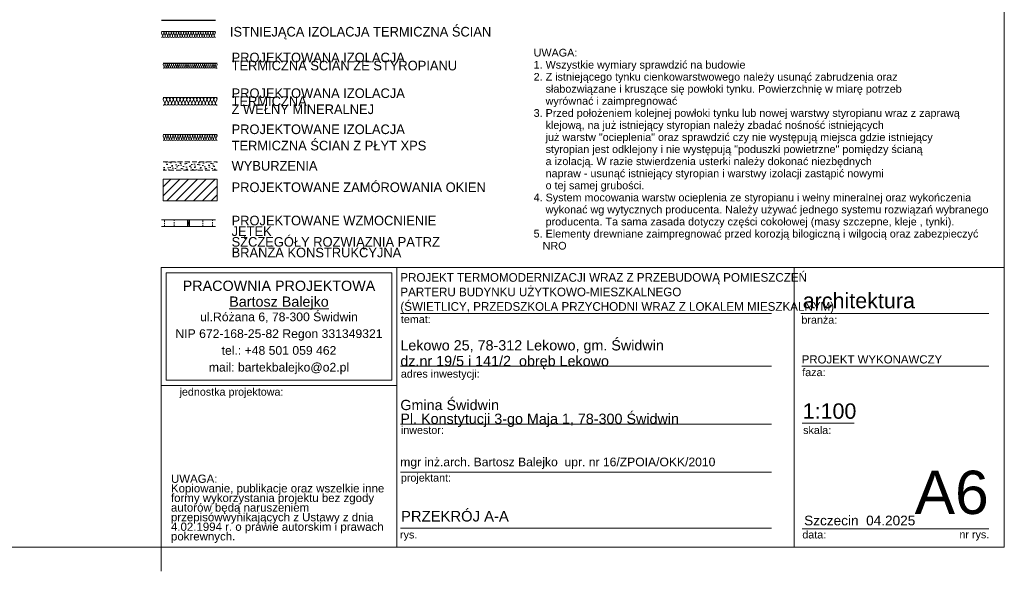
# Model space of a CAD drawing. Extents: x -613240 to -325500, y -25863 to 152403.
# Tile 77 of 254: x -392960 to -372525, y -25863 to -14400. Entities that reach past the tile are written whole.
import ezdxf

# ---------------------------------------------------------------- set-up
doc = ezdxf.new("R2010")
doc.units = 0
doc.header["$MEASUREMENT"] = 0
doc.linetypes.add('Hidden Line', pattern=[50, 25, -25])
doc.linetypes.add('Krawędzie ukryte', pattern=[150, 100, -50])
for name, color, linetype, lineweight in [('Arch konstrukcja dachu_Nr_Pióra__46', 5, 'Continuous', 13), ('Arch ocieplenie_Nr_Pióra__100', 2, 'Continuous', 13), ('Arch opisy_Nr_Pióra__21', 7, 'Continuous', 9), ('ARCH TABELA_Nr_Pióra__1', 7, 'Continuous', 25), ('ARCH TABELA_Nr_Pióra__21', 7, 'Continuous', 9), ('ARCH TABELA_Nr_Pióra__7', 7, 'Continuous', 13), ('Arch zmurowania_Nr_Pióra__21', 7, 'Continuous', 9), ('INWENT KONST. DREWNIANA_Nr_Pióra__21', 7, 'Continuous', 9), ('INWENT OPISY_Nr_Pióra__21', 7, 'Continuous', 9), ('INWENT.ŚCIANY_Nr_Pióra__1', 7, 'Continuous', 25), ('INWENT.ŚCIANY_Nr_Pióra__5', 7, 'Continuous', 13)]:
    doc.layers.add(name, color=color, linetype=linetype, lineweight=lineweight)
doc.layers.add('Arch ocieplenie', color=7, linetype='Continuous')
doc.layers.add('Inwent Izolacje', color=7, linetype='Continuous')
for name, color, linetype, lineweight, true_color in [('Arch ocieplenie_Nr_Pióra__44', 7, 'Continuous', 13, 0x029e21), ('Arch ocieplenie_Nr_Pióra__9', 7, 'Continuous', 13, 0x3dad99), ('Arch wyburzenia_Nr_Pióra__2', 7, 'Continuous', 13, 0x7f7f7f), ('Arch wykończenie_Nr_Pióra__3', 7, 'Continuous', 18, 0xff6600), ('Inwent Izolacje_Nr_Pióra__2', 7, 'Continuous', 13, 0x7f7f7f), ('INWENT.ŚCIANY_Nr_Pióra__2', 7, 'Continuous', 13, 0x7f7f7f)]:
    doc.layers.add(name, color=color, linetype=linetype, lineweight=lineweight, true_color=true_color)
doc.styles.add('GENERATED_STYLE_12', font='arial.ttf')
doc.styles.add('GENERATED_STYLE_5', font='txt')
doc.styles.add('GENERATED_STYLE_7', font='arial.ttf')
doc.styles.add('GENERATED_STYLE_8', font='arial.ttf')
doc.styles.add('GENERATED_STYLE_9', font='arial.ttf')

# ---------------------------------------------------------------- blocks, each defined once
blk = doc.blocks.new('Izolacja cieplna 14_140', base_point=(-389982, -16178))
at = {"layer": 'Arch ocieplenie_Nr_Pióra__44', "linetype": 'Continuous'}
for p, q in [((-389979, -16066), (-389950, -16131)), ((-389944, -16131), (-389915, -16066)), ((-389909, -16066), (-389880, -16131)), ((-389874, -16131), (-389845, -16066)), ((-389839, -16066), (-389810, -16131)), ((-389804, -16131), (-389775, -16066)), ((-389769, -16066), (-389740, -16131)), ((-389734, -16131), (-389705, -16066)), ((-389699, -16066), (-389670, -16131)), ((-389664, -16131), (-389635, -16066)), ((-389629, -16066), (-389600, -16131)), ((-389594, -16131), (-389565, -16066)), ((-389559, -16066), (-389530, -16131)), ((-389524, -16131), (-389495, -16066)), ((-389489, -16066), (-389460, -16131)), ((-389454, -16131), (-389425, -16066)), ((-389419, -16066), (-389390, -16131)), ((-389384, -16131), (-389355, -16066)), ((-389349, -16066), (-389320, -16131)), ((-389314, -16131), (-389285, -16066)), ((-389279, -16066), (-389250, -16131)), ((-389244, -16131), (-389215, -16066)), ((-389209, -16066), (-389180, -16131)), ((-389174, -16131), (-389145, -16066)), ((-389139, -16066), (-389110, -16131)), ((-389104, -16131), (-389075, -16066)), ((-389069, -16066), (-389040, -16131)), ((-389034, -16131), (-389005, -16066)), ((-388999, -16066), (-388970, -16131)), ((-388964, -16131), (-388935, -16066)), ((-388929, -16066), (-388900, -16131)), ((-388894, -16131), (-388865, -16066))]:
    blk.add_line(p, q, dxfattribs=at)
for centre, start_param, end_param in [((-389947, -16052), 5.870392, 9.837571), ((-389982, -16144), 4.712389, 6.695979), ((-389912, -16144), 2.7288, 6.695979), ((-389877, -16052), 5.870392, 9.837571), ((-389842, -16144), 2.7288, 6.695979), ((-389807, -16052), 5.870392, 9.837571), ((-389772, -16144), 2.7288, 6.695979), ((-389737, -16052), 5.870392, 9.837571), ((-389702, -16144), 2.7288, 6.695979), ((-389667, -16052), 5.870392, 9.837571), ((-389632, -16144), 2.7288, 6.695979), ((-389597, -16052), 5.870392, 9.837571), ((-389562, -16144), 2.7288, 6.695979), ((-389527, -16052), 5.870392, 9.837571), ((-389492, -16144), 2.7288, 6.695979), ((-389457, -16052), 5.870392, 9.837571), ((-389422, -16144), 2.7288, 6.695979), ((-389387, -16052), 5.870392, 9.837571), ((-389352, -16144), 2.7288, 6.695979), ((-389317, -16052), 5.870392, 9.837571), ((-389282, -16144), 2.7288, 6.695979), ((-389247, -16052), 5.870392, 9.837571), ((-389212, -16144), 2.7288, 6.695979), ((-389177, -16052), 5.870392, 9.837571), ((-389142, -16144), 2.7288, 6.695979), ((-389107, -16052), 5.870392, 9.837571), ((-389072, -16144), 2.7288, 6.695979), ((-389037, -16052), 5.870392, 9.837571), ((-389002, -16144), 2.7288, 6.695979), ((-388967, -16052), 5.870392, 9.837571), ((-388932, -16144), 2.7288, 6.695979), ((-388897, -16052), 5.870392, 9.837571), ((-388862, -16144), 2.7288, 4.712389)]:
    blk.add_ellipse(centre, major_axis=(35, 0), ratio=0.97225, start_param=start_param, end_param=end_param, dxfattribs=at)
blk = doc.blocks.new('Izolacja cieplna 14_141', base_point=(-389982, -15407))
at = {"layer": 'Arch ocieplenie_Nr_Pióra__9', "linetype": 'Continuous'}
for p, q in [((-389981, -15337), (-389963, -15377)), ((-389959, -15377), (-389941, -15337)), ((-389938, -15337), (-389920, -15377)), ((-389916, -15377), (-389898, -15337)), ((-389894, -15337), (-389877, -15377)), ((-389873, -15377), (-389855, -15337)), ((-389851, -15337), (-389833, -15377)), ((-389830, -15377), (-389812, -15337)), ((-389808, -15337), (-389790, -15377)), ((-389787, -15377), (-389769, -15337)), ((-389765, -15337), (-389747, -15377)), ((-389744, -15377), (-389726, -15337)), ((-389722, -15337), (-389704, -15377)), ((-389701, -15377), (-389683, -15337)), ((-389679, -15337), (-389661, -15377)), ((-389658, -15377), (-389640, -15337)), ((-389636, -15337), (-389618, -15377)), ((-389614, -15377), (-389597, -15337)), ((-389593, -15337), (-389575, -15377)), ((-389571, -15377), (-389553, -15337)), ((-389550, -15337), (-389532, -15377)), ((-389528, -15377), (-389510, -15337)), ((-389507, -15337), (-389489, -15377)), ((-389485, -15377), (-389467, -15337)), ((-389464, -15337), (-389446, -15377)), ((-389442, -15377), (-389424, -15337)), ((-389421, -15337), (-389403, -15377)), ((-389399, -15377), (-389381, -15337)), ((-389378, -15337), (-389360, -15377)), ((-389356, -15377), (-389338, -15337)), ((-389334, -15337), (-389317, -15377)), ((-389313, -15377), (-389295, -15337)), ((-389291, -15337), (-389273, -15377)), ((-389270, -15377), (-389252, -15337)), ((-389248, -15337), (-389230, -15377)), ((-389227, -15377), (-389209, -15337)), ((-389205, -15337), (-389187, -15377)), ((-389184, -15377), (-389166, -15337)), ((-389162, -15337), (-389144, -15377)), ((-389141, -15377), (-389123, -15337)), ((-389119, -15337), (-389101, -15377)), ((-389098, -15377), (-389080, -15337)), ((-389076, -15337), (-389058, -15377)), ((-389054, -15377), (-389037, -15337)), ((-389033, -15337), (-389015, -15377)), ((-389011, -15377), (-388993, -15337)), ((-388990, -15337), (-388972, -15377)), ((-388968, -15377), (-388950, -15337)), ((-388947, -15337), (-388929, -15377)), ((-388925, -15377), (-388907, -15337)), ((-388904, -15337), (-388886, -15377)), ((-388882, -15377), (-388864, -15337))]:
    blk.add_line(p, q, dxfattribs=at)
for centre, start_param, end_param in [((-389961, -15329), 5.870392, 9.837571), ((-389918, -15329), 5.870392, 9.837571), ((-389875, -15329), 5.870392, 9.837571), ((-389832, -15329), 5.870392, 9.837571), ((-389789, -15329), 5.870392, 9.837571), ((-389745, -15329), 5.870392, 9.837571), ((-389702, -15329), 5.870392, 9.837571), ((-389659, -15329), 5.870392, 9.837571), ((-389616, -15329), 5.870392, 9.837571), ((-389573, -15329), 5.870392, 9.837571), ((-389530, -15329), 5.870392, 9.837571), ((-389487, -15329), 5.870392, 9.837571), ((-389444, -15329), 5.870392, 9.837571), ((-389401, -15329), 5.870392, 9.837571), ((-389358, -15329), 5.870392, 9.837571), ((-389315, -15329), 5.870392, 9.837571), ((-389272, -15329), 5.870392, 9.837571), ((-389229, -15329), 5.870392, 9.837571), ((-389185, -15329), 5.870392, 9.837571), ((-389142, -15329), 5.870392, 9.837571), ((-389099, -15329), 5.870392, 9.837571), ((-389056, -15329), 5.870392, 9.837571), ((-389013, -15329), 5.870392, 9.837571), ((-388970, -15329), 5.870392, 9.837571), ((-388927, -15329), 5.870392, 9.837571), ((-388884, -15329), 5.870392, 9.837571), ((-389982, -15386), 4.712389, 6.695979), ((-389939, -15386), 2.7288, 6.695979), ((-389896, -15386), 2.7288, 6.695979), ((-389853, -15386), 2.7288, 6.695979), ((-389810, -15386), 2.7288, 6.695979), ((-389767, -15386), 2.7288, 6.695979), ((-389724, -15386), 2.7288, 6.695979), ((-389681, -15386), 2.7288, 6.695979), ((-389638, -15386), 2.7288, 6.695979), ((-389595, -15386), 2.7288, 6.695979), ((-389552, -15386), 2.7288, 6.695979), ((-389509, -15386), 2.7288, 6.695979), ((-389465, -15386), 2.7288, 6.695979), ((-389422, -15386), 2.7288, 6.695979), ((-389379, -15386), 2.7288, 6.695979), ((-389336, -15386), 2.7288, 6.695979), ((-389293, -15386), 2.7288, 6.695979), ((-389250, -15386), 2.7288, 6.695979), ((-389207, -15386), 2.7288, 6.695979), ((-389164, -15386), 2.7288, 6.695979), ((-389121, -15386), 2.7288, 6.695979), ((-389078, -15386), 2.7288, 6.695979), ((-389035, -15386), 2.7288, 6.695979), ((-388992, -15386), 2.7288, 6.695979), ((-388949, -15386), 2.7288, 6.695979), ((-388905, -15386), 2.7288, 6.695979), ((-388862, -15386), 2.7288, 4.712389)]:
    blk.add_ellipse(centre, major_axis=(21.5, 0), ratio=0.987434, start_param=start_param, end_param=end_param, dxfattribs=at)
blk = doc.blocks.new('Izolacja cieplna 14_142', base_point=(-389982, -16908))
at = {"layer": 'Arch ocieplenie_Nr_Pióra__100', "linetype": 'Continuous'}
for p, q in [((-389980, -16824), (-389959, -16873)), ((-389955, -16873), (-389934, -16824)), ((-389929, -16824), (-389908, -16873)), ((-389904, -16873), (-389883, -16824)), ((-389878, -16824), (-389857, -16873)), ((-389853, -16873), (-389832, -16824)), ((-389828, -16824), (-389806, -16873)), ((-389802, -16873), (-389781, -16824)), ((-389777, -16824), (-389755, -16873)), ((-389751, -16873), (-389730, -16824)), ((-389726, -16824), (-389705, -16873)), ((-389700, -16873), (-389679, -16824)), ((-389675, -16824), (-389654, -16873)), ((-389649, -16873), (-389628, -16824)), ((-389624, -16824), (-389603, -16873)), ((-389598, -16873), (-389577, -16824)), ((-389573, -16824), (-389552, -16873)), ((-389548, -16873), (-389526, -16824)), ((-389522, -16824), (-389501, -16873)), ((-389497, -16873), (-389475, -16824)), ((-389471, -16824), (-389450, -16873)), ((-389446, -16873), (-389425, -16824)), ((-389420, -16824), (-389399, -16873)), ((-389395, -16873), (-389374, -16824)), ((-389369, -16824), (-389348, -16873)), ((-389344, -16873), (-389323, -16824)), ((-389318, -16824), (-389297, -16873)), ((-389293, -16873), (-389272, -16824)), ((-389268, -16824), (-389246, -16873)), ((-389242, -16873), (-389221, -16824)), ((-389217, -16824), (-389195, -16873)), ((-389191, -16873), (-389170, -16824)), ((-389166, -16824), (-389145, -16873)), ((-389140, -16873), (-389119, -16824)), ((-389115, -16824), (-389094, -16873)), ((-389089, -16873), (-389068, -16824)), ((-389064, -16824), (-389043, -16873)), ((-389038, -16873), (-389017, -16824)), ((-389013, -16824), (-388992, -16873)), ((-388988, -16873), (-388966, -16824)), ((-388962, -16824), (-388941, -16873)), ((-388937, -16873), (-388915, -16824)), ((-388911, -16824), (-388890, -16873)), ((-388886, -16873), (-388865, -16824))]:
    blk.add_line(p, q, dxfattribs=at)
for centre, start_param, end_param in [((-389957, -16814), 4.299595, 8.266775), ((-389982, -16883), 3.141593, 5.125182), ((-389931, -16883), 1.158004, 5.125183), ((-389906, -16814), 4.299595, 8.266775), ((-389881, -16883), 1.158004, 5.125183), ((-389855, -16814), 4.299595, 8.266775), ((-389830, -16883), 1.158004, 5.125183), ((-389804, -16814), 4.299595, 8.266775), ((-389779, -16883), 1.158004, 5.125183), ((-389753, -16814), 4.299595, 8.266775), ((-389728, -16883), 1.158004, 5.125183), ((-389702, -16814), 4.299595, 8.266775), ((-389677, -16883), 1.158004, 5.125183), ((-389651, -16814), 4.299595, 8.266775), ((-389626, -16883), 1.158004, 5.125183), ((-389601, -16814), 4.299595, 8.266775), ((-389575, -16883), 1.158004, 5.125183), ((-389550, -16814), 4.299595, 8.266775), ((-389524, -16883), 1.158004, 5.125183), ((-389499, -16814), 4.299595, 8.266775), ((-389473, -16883), 1.158004, 5.125183), ((-389448, -16814), 4.299595, 8.266775), ((-389422, -16883), 1.158004, 5.125183), ((-389397, -16814), 4.299595, 8.266775), ((-389371, -16883), 1.158004, 5.125183), ((-389346, -16814), 4.299595, 8.266775), ((-389321, -16883), 1.158004, 5.125183), ((-389295, -16814), 4.299595, 8.266775), ((-389270, -16883), 1.158004, 5.125183), ((-389244, -16814), 4.299595, 8.266775), ((-389219, -16883), 1.158004, 5.125183), ((-389193, -16814), 4.299595, 8.266775), ((-389168, -16883), 1.158004, 5.125183), ((-389142, -16814), 4.299595, 8.266775), ((-389117, -16883), 1.158004, 5.125183), ((-389091, -16814), 4.299595, 8.266775), ((-389066, -16883), 1.158004, 5.125183), ((-389041, -16814), 4.299595, 8.266775), ((-389015, -16883), 1.158004, 5.125183), ((-388990, -16814), 4.299595, 8.266775), ((-388964, -16883), 1.158004, 5.125183), ((-388939, -16814), 4.299595, 8.266775), ((-388913, -16883), 1.158004, 5.125183), ((-388888, -16814), 4.299595, 8.266775), ((-388862, -16883), 1.158004, 3.141593)]:
    blk.add_ellipse(centre, major_axis=(0, 25.5), ratio=0.997382, start_param=start_param, end_param=end_param, dxfattribs=at)
blk = doc.blocks.new('Izolacja cieplna 14_290', base_point=(-390017, -14767))
at = {"layer": 'Inwent Izolacje_Nr_Pióra__2', "linetype": 'Continuous'}
for p, q in [((-390015, -14683), (-389994, -14732)), ((-389990, -14732), (-389969, -14683)), ((-389964, -14683), (-389943, -14732)), ((-389939, -14732), (-389918, -14683)), ((-389913, -14683), (-389892, -14732)), ((-389888, -14732), (-389867, -14683)), ((-389863, -14683), (-389841, -14732)), ((-389837, -14732), (-389816, -14683)), ((-389812, -14683), (-389790, -14732)), ((-389786, -14732), (-389765, -14683)), ((-389761, -14683), (-389740, -14732)), ((-389735, -14732), (-389714, -14683)), ((-389710, -14683), (-389689, -14732)), ((-389684, -14732), (-389663, -14683)), ((-389659, -14683), (-389638, -14732)), ((-389633, -14732), (-389612, -14683)), ((-389608, -14683), (-389587, -14732)), ((-389583, -14732), (-389561, -14683)), ((-389557, -14683), (-389536, -14732)), ((-389532, -14732), (-389510, -14683)), ((-389506, -14683), (-389485, -14732)), ((-389481, -14732), (-389460, -14683)), ((-389455, -14683), (-389434, -14732)), ((-389430, -14732), (-389409, -14683)), ((-389404, -14683), (-389383, -14732)), ((-389379, -14732), (-389358, -14683)), ((-389353, -14683), (-389332, -14732)), ((-389328, -14732), (-389307, -14683)), ((-389303, -14683), (-389281, -14732)), ((-389277, -14732), (-389256, -14683)), ((-389252, -14683), (-389230, -14732)), ((-389226, -14732), (-389205, -14683)), ((-389201, -14683), (-389180, -14732)), ((-389175, -14732), (-389154, -14683)), ((-389150, -14683), (-389129, -14732)), ((-389124, -14732), (-389103, -14683)), ((-389099, -14683), (-389078, -14732)), ((-389073, -14732), (-389052, -14683)), ((-389048, -14683), (-389027, -14732)), ((-389023, -14732), (-389001, -14683)), ((-388997, -14683), (-388976, -14732)), ((-388972, -14732), (-388950, -14683)), ((-388946, -14683), (-388925, -14732)), ((-388921, -14732), (-388900, -14683))]:
    blk.add_line(p, q, dxfattribs=at)
for centre, start_param, end_param in [((-389992, -14673), 4.299595, 8.266775), ((-389941, -14673), 4.299595, 8.266775), ((-389890, -14673), 4.299595, 8.266775), ((-389839, -14673), 4.299595, 8.266775), ((-389788, -14673), 4.299595, 8.266775), ((-389737, -14673), 4.299595, 8.266775), ((-389686, -14673), 4.299595, 8.266775), ((-389636, -14673), 4.299595, 8.266775), ((-389585, -14673), 4.299595, 8.266775), ((-389534, -14673), 4.299595, 8.266775), ((-389483, -14673), 4.299595, 8.266775), ((-389432, -14673), 4.299595, 8.266775), ((-389381, -14673), 4.299595, 8.266775), ((-389330, -14673), 4.299595, 8.266775), ((-389279, -14673), 4.299595, 8.266775), ((-389228, -14673), 4.299595, 8.266775), ((-389177, -14673), 4.299595, 8.266775), ((-389126, -14673), 4.299595, 8.266775), ((-389076, -14673), 4.299595, 8.266775), ((-389025, -14673), 4.299595, 8.266775), ((-388974, -14673), 4.299595, 8.266775), ((-388923, -14673), 4.299595, 8.266775), ((-390017, -14742), 3.141593, 5.125182), ((-389966, -14742), 1.158004, 5.125183), ((-389916, -14742), 1.158004, 5.125183), ((-389865, -14742), 1.158004, 5.125183), ((-389814, -14742), 1.158004, 5.125183), ((-389763, -14742), 1.158004, 5.125183), ((-389712, -14742), 1.158004, 5.125183), ((-389661, -14742), 1.158004, 5.125183), ((-389610, -14742), 1.158004, 5.125183), ((-389559, -14742), 1.158004, 5.125183), ((-389508, -14742), 1.158004, 5.125183), ((-389457, -14742), 1.158004, 5.125183), ((-389406, -14742), 1.158004, 5.125183), ((-389356, -14742), 1.158004, 5.125183), ((-389305, -14742), 1.158004, 5.125183), ((-389254, -14742), 1.158004, 5.125183), ((-389203, -14742), 1.158004, 5.125183), ((-389152, -14742), 1.158004, 5.125183), ((-389101, -14742), 1.158004, 5.125183), ((-389050, -14742), 1.158004, 5.125183), ((-388999, -14742), 1.158004, 5.125183), ((-388948, -14742), 1.158004, 5.125183), ((-388897, -14742), 1.158004, 3.141593)]:
    blk.add_ellipse(centre, major_axis=(0, 25.5), ratio=0.997382, start_param=start_param, end_param=end_param, dxfattribs=at)

msp = doc.modelspace()

# ---------------------------------------------------------------- hatches: boundary and pattern name
at = {"layer": 'Arch wyburzenia_Nr_Pióra__2', "linetype": 'Continuous'}
h = msp.add_hatch(dxfattribs=at)
h.set_pattern_fill('Cut_Stone', color=256, style=0, pattern_type=2)
h.set_pattern_definition([(45, (0, 200), (-63.63961, 63.63961), [0, -60, 0, -90]), (110, (200, 200), (84.572336, 30.781813), [0, -44, 0, -76])])
h.paths.add_polyline_path([(-389982.4, -17524.6), (-388862.4, -17524.6), (-388862.4, -17354.6), (-389982.4, -17354.6)], flags=0)
at = {"layer": 'Arch zmurowania_Nr_Pióra__21', "linetype": 'Continuous'}
h = msp.add_hatch(dxfattribs=at)
h.set_pattern_fill('Common_Brick', color=256, style=0, pattern_type=2)
h.set_pattern_definition([(45, (0, 0), (-91.92388, 91.92388), [])])
h.paths.add_polyline_path([(-389982.4, -18164.6), (-388862.4, -18164.6), (-388862.4, -17714.6), (-389982.4, -17714.6)], flags=0)

# ---------------------------------------------------------------- linework, layer by layer
at = {"layer": 'Arch konstrukcja dachu_Nr_Pióra__46', "linetype": 'Hidden Line'}
for p, q in [((-389956.6, -18698.1), (-389956.6, -18558.1)), ((-389956.6, -18558.1), (-389756.6, -18558.1)), ((-389756.6, -18558.1), (-389756.6, -18698.1)), ((-389156.6, -18698.1), (-389156.6, -18558.1)), ((-389156.6, -18558.1), (-388956.6, -18558.1)), ((-388956.6, -18558.1), (-388956.6, -18698.1)), ((-389756.6, -18698.1), (-389956.6, -18698.1)), ((-388956.6, -18698.1), (-389156.6, -18698.1))]:
    msp.add_line(p, q, dxfattribs=at)
at = {"layer": 'Arch konstrukcja dachu_Nr_Pióra__46', "linetype": 'Continuous'}
for p, q in [((-389479.9, -18558.1), (-389479.9, -18698.1)), ((-389479.9, -18558.1), (-389434.9, -18698.1)), ((-389434.9, -18558.1), (-389479.9, -18558.1)), ((-389479.9, -18698.1), (-389434.9, -18558.1)), ((-389434.9, -18698.1), (-389434.9, -18558.1)), ((-389479.9, -18698.1), (-389434.9, -18698.1))]:
    msp.add_line(p, q, dxfattribs=at)
at = {"layer": 'ARCH TABELA_Nr_Pióra__21', "linetype": 'Continuous'}
for p, q in [((-372525.5, 3086.6), (-372525.5, -25363.4)), ((-390025.5, -25363.4), (-390025.5, -19552.3)), ((-390025.5, -19552.3), (-385131.9, -19552.3)), ((-390025.5, -21999.1), (-390025.5, -19552.3)), ((-390025.5, -19552.3), (-372525.5, -19552.3)), ((-385131.9, -19552.3), (-385131.9, -25363.4)), ((-385131.9, -21999.1), (-385131.9, -19552.3)), ((-376887.2, -19552.3), (-376887.2, -25363.4)), ((-372525.5, -19552.3), (-372525.5, -25363.4)), ((-389919.1, -21892.7), (-389919.1, -19658.7)), ((-389919.1, -19658.7), (-385238.2, -19658.7)), ((-385238.2, -21892.7), (-385238.2, -19658.7)), ((-385131.9, -25363.4), (-385131.9, -19952.3)), ((-385059.6, -20508.7), (-377359.8, -20508.7)), ((-376747.9, -20508.7), (-372848.5, -20508.7)), ((-385059.6, -21602.3), (-377359.8, -21602.3)), ((-376730.4, -21602.3), (-372848.5, -21602.3)), ((-390025.5, -21999.1), (-385131.9, -21999.1)), ((-389919.1, -21892.7), (-385238.2, -21892.7)), ((-385059.6, -22802.3), (-377359.8, -22802.3)), ((-376718.6, -22784.9), (-375639, -22784.9)), ((-385059.6, -23802.3), (-377359.8, -23802.3)), ((-385059.6, -24963.4), (-377359.8, -24963.4)), ((-376718.6, -24981), (-374436.8, -24981)), ((-374436.8, -24981), (-372848.5, -24981)), ((-372525.5, -25363.4), (-413275.5, -25363.4)), ((-390025.5, -25363.4), (-385131.9, -25363.4)), ((-390025.5, -25863.4), (-390025.5, -25363.4)), ((-372525.5, -25363.4), (-385131.9, -25363.4))]:
    msp.add_line(p, q, dxfattribs=at)
at = {"layer": 'Arch wykończenie_Nr_Pióra__3', "linetype": 'Continuous'}
for p, q in [((-389982.4, -15307.3), (-388862.4, -15307.3)), ((-389982.4, -16018.4), (-388862.4, -16018.4)), ((-389982.4, -16788.4), (-388862.4, -16788.4))]:
    msp.add_line(p, q, dxfattribs=at)
at = {"layer": 'INWENT KONST. DREWNIANA_Nr_Pióra__21', "linetype": 'Continuous'}
for p, q in [((-390017.4, -18558.1), (-388897.4, -18558.1)), ((-390017.4, -18698.1), (-388897.4, -18698.1))]:
    msp.add_line(p, q, dxfattribs=at)
at = {"layer": 'INWENT.ŚCIANY_Nr_Pióra__1', "linetype": 'Continuous'}
msp.add_line((-388897.4, -14417.3), (-390017.4, -14417.3), dxfattribs=at)
at = {"layer": 'INWENT.ŚCIANY_Nr_Pióra__2', "linetype": 'Continuous'}
msp.add_line((-390017.4, -14647.3), (-388897.4, -14647.3), dxfattribs=at)
at = {"layer": 'INWENT.ŚCIANY_Nr_Pióra__2', "linetype": 'Krawędzie ukryte'}
for p, q in [((-389982.4, -17354.6), (-388862.4, -17354.6)), ((-388862.4, -17524.6), (-389982.4, -17524.6))]:
    msp.add_line(p, q, dxfattribs=at)
at = {"layer": 'INWENT.ŚCIANY_Nr_Pióra__5', "linetype": 'Continuous'}
for p, q in [((-388862.4, -17714.6), (-389982.4, -17714.6)), ((-389982.4, -17714.6), (-389982.4, -18164.6)), ((-388862.4, -18164.6), (-388862.4, -17714.6)), ((-389982.4, -18164.6), (-388862.4, -18164.6))]:
    msp.add_line(p, q, dxfattribs=at)

# ---------------------------------------------------------------- block references
at = {"layer": 'Arch ocieplenie', "color": 104, "linetype": 'Continuous', "lineweight": 13, "true_color": 0x029e21}
for name, p in [('Izolacja cieplna 14_141', (-389982.4, -15407.3)), ('Izolacja cieplna 14_140', (-389982.4, -16178.4)), ('Izolacja cieplna 14_142', (-389982.4, -16908.4))]:
    msp.add_blockref(name, p, dxfattribs=at)
at = {"layer": 'Inwent Izolacje', "color": 104, "linetype": 'Continuous', "lineweight": 13, "true_color": 0x029e21}
msp.add_blockref('Izolacja cieplna 14_290', (-390017.4, -14767.3), dxfattribs=at)

# ---------------------------------------------------------------- texts
at = {"layer": 'Arch opisy_Nr_Pióra__21', "linetype": 'Continuous', "insert": (-382293.7, -19180), "char_height": 160, "width": 9506.251, "attachment_point": 7, "line_spacing_factor": 0.940159, "style": 'GENERATED_STYLE_12'}
msp.add_mtext('{UWAGA:\\P1. Wszystkie wymiary sprawdzić na budowie\\P2. Z istniejącego tynku cienkowarstwowego należy usunąć zabrudzenia oraz \\P    słabozwiązane i kruszące się powłoki tynku. Powierzchnię w miarę potrzeb \\P    wyrównać i zaimpregnować\\P3. Przed położeniem kolejnej powłoki tynku lub nowej warstwy styropianu wraz z zaprawą \\P    klejową, na już istniejący styropian należy zbadać nośność istniejących\\P    już warstw "ocieplenia" oraz sprawdzić czy nie występują miejsca gdzie istniejący \\P    styropian jest odklejony i nie występują "poduszki powietrzne" pomiędzy ścianą \\P    a izolacją. W razie stwierdzenia usterki należy dokonać niezbędnych \\P    napraw - usunąć istniejący styropian i warstwy izolacji zastąpić nowymi \\P    o tej samej grubości.\\P4. System mocowania warstw ocieplenia ze styropianu i wełny mineralnej oraz wykończenia \\P    wykonać wg wytycznych producenta. Należy używać jednego systemu rozwiązań wybranego \\P    producenta. Ta sama zasada dotyczy części cokołowej (masy szczepne, kleje , tynki). \\P5. Elementy drewniane zaimpregnować przed korozją bilogiczną i wilgocią oraz zabezpieczyć \\P   NRO}', dxfattribs=at)
at = {"layer": 'ARCH TABELA_Nr_Pióra__1', "linetype": 'Continuous', "insert": (-385059.6, -20503.9), "char_height": 180, "attachment_point": 7, "line_spacing_factor": 1.005757, "style": 'GENERATED_STYLE_5'}
msp.add_mtext('{\\pt22543.1;PROJEKT TERMOMODERNIZACJI WRAZ Z PRZEBUDOWĄ POMIESZCZEŃ \\P\\pt22543.1;PARTERU BUDYNKU UŻYTKOWO-MIESZKALNEGO\\P\\pt22543.1;(ŚWIETLICY, PRZEDSZKOLA PRZYCHODNI WRAZ Z LOKALEM MIESZKALNYM)}', dxfattribs=at)
at = {"layer": 'ARCH TABELA_Nr_Pióra__1', "linetype": 'Continuous', "attachment_point": 1}
for s, insert, char_height, style in [('{PROJEKT WYKONAWCZY}', (-376730.4, -21374), 170, 'GENERATED_STYLE_7'), ('{PRZEKRÓJ A-A}', (-385045.9, -24608.2), 220, 'GENERATED_STYLE_9')]:
    msp.add_mtext(s, dxfattribs=dict(at, insert=insert, char_height=char_height, style=style))
at = {"layer": 'ARCH TABELA_Nr_Pióra__21', "linetype": 'Continuous', "insert": (-385059.6, -22863.6), "char_height": 212.766, "attachment_point": 7, "line_spacing_factor": 0.807442, "style": 'GENERATED_STYLE_7'}
msp.add_mtext('{Gmina Świdwin\\PPl. Konstytucji 3-go Maja 1, 78-300 Świdwin}', dxfattribs=at)
at = {"layer": 'ARCH TABELA_Nr_Pióra__7', "linetype": 'Continuous', "char_height": 212.766}
for s, insert, attachment_point, line_spacing_factor, style in [('{PRACOWNIA PROJEKTOWA\\P\\LBartosz Balejko}', (-387578.7, -19823.6), 2, 0.926719, 'GENERATED_STYLE_8'), ('{Lekowo 25, 78-312 Lekowo, gm. Świdwin\\Pdz.nr 19/5 i 141/2  obręb Lekowo}', (-385059.6, -21663.6), 7, 0.918867, 'GENERATED_STYLE_7')]:
    msp.add_mtext(s, dxfattribs=dict(at, insert=insert, attachment_point=attachment_point, line_spacing_factor=line_spacing_factor, style=style))
at = {"layer": 'ARCH TABELA_Nr_Pióra__7', "linetype": 'Continuous', "style": 'GENERATED_STYLE_7'}
for s, insert, char_height, attachment_point in [('{architektura}', (-376709.2, -20079), 319.16, 1), ('{temat:}', (-385048.9, -20545.1), 159.58, 1), ('{branża:}', (-376736.1, -20557.4), 159.58, 1), ('{faza:}', (-376718.6, -21647.3), 159.58, 1), ('{adres inwestycji:}', (-385048.9, -21678.4), 159.58, 1), ('{jednostka projektowa:}', (-389642.6, -22053.7), 159.58, 1), ('{1:100}', (-376711.3, -22373.7), 319.16, 1), ('{inwestor:}', (-385048.9, -22847.3), 159.58, 1), ('{skala:}', (-376700.9, -22849.2), 159.58, 1), ('{mgr inż.arch. Bartosz Balejko  upr. nr 16/ZPOIA/OKK/2010}', (-385061.9, -23500.4), 180, 1), ('{projektant:}', (-385048.9, -23838.7), 159.58, 1), ('{A6}', (-372848.5, -23772.5), 900, 3), ('{Szczecin  04.2025}', (-376679.9, -24706.1), 202.128, 1), ('{rys.}', (-385066.9, -25020.6), 159.58, 1), ('{data:}', (-376717.2, -25020.6), 159.58, 1), ('{nr rys.}', (-373456.5, -25017.5), 159.58, 1)]:
    msp.add_mtext(s, dxfattribs=dict(at, insert=insert, char_height=char_height, attachment_point=attachment_point))
for s, insert, char_height, width, attachment_point, line_spacing_factor in [('{ul.Różana 6, 78-300 Świdwin\\PNIP 672-168-25-82 Regon 331349321\\Ptel.: +48 501 059 462\\Pmail: bartekbalejko@o2.pl}', (-387578.7, -20485.5), 180.852, 4680.851, 2, 1.156383), ('{UWAGA:\\PKopiowanie, publikacje oraz wszelkie inne formy wykorzystania projektu bez zgody autorów będą naruszeniem przepisówwynikających z Ustawy z dnia 4.02.1994 r. o prawie autorskim i prawach pokrewnych.}', (-389820.4, -23853.7), 170.2128, 4483.408, 1, 0.703415)]:
    msp.add_mtext(s, dxfattribs=dict(at, insert=insert, char_height=char_height, width=width, attachment_point=attachment_point, line_spacing_factor=line_spacing_factor))
at = {"layer": 'INWENT OPISY_Nr_Pióra__21', "linetype": 'Continuous', "char_height": 200, "attachment_point": 1, "style": 'GENERATED_STYLE_5'}
for s, insert in [('{ISTNIEJĄCA IZOLACJA TERMICZNA ŚCIAN}', (-388597.4, -14550.3)), ('{WYBURZENIA}', (-388562.4, -17337.5)), ('{PROJEKTOWANE ZAMÓROWANIA OKIEN}', (-388562.4, -17782.7))]:
    msp.add_mtext(s, dxfattribs=dict(at, insert=insert))
at = {"layer": 'INWENT OPISY_Nr_Pióra__21', "linetype": 'Continuous', "char_height": 200, "width": 4861.522, "attachment_point": 1, "style": 'GENERATED_STYLE_5'}
for s, insert, line_spacing_factor in [('{PROJEKTOWANA IZOLACJA TERMICZNA ŚCIAN ZE STYROPIANU}', (-388562.4, -15087), 0.500942), ('{PROJEKTOWANA IZOLACJA TERMICZNA \\PZ WEŁNY MINERALNEJ}', (-388562.4, -15828.2), 0.500835), ('{PROJEKTOWANE IZOLACJA TERMICZNA ŚCIAN Z PŁYT XPS}', (-388562.4, -16578.2), 1.015916), ('{PROJEKTOWANE WZMOCNIENIE JĘTEK\\PSZCZEGÓŁY ROZWIĄZNIA PATRZ \\PBRANŻA KONSTRUKCYJNA}', (-388562.4, -18474.1), 0.664862)]:
    msp.add_mtext(s, dxfattribs=dict(at, insert=insert, line_spacing_factor=line_spacing_factor))

doc.saveas('drawing.dxf')
